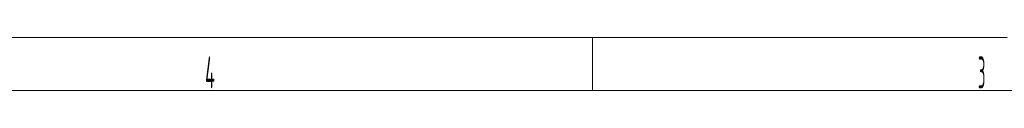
# Model space of a CAD drawing. Header units: millimetres. Extents: x 0 to 1189, y 0 to 841.
# Tile 8 of 23: x 906 to 999, y 5 to 10. Entities that reach past the tile are written whole.
import ezdxf

# ---------------------------------------------------------------- set-up
doc = ezdxf.new("R2010")
doc.units = ezdxf.units.MM
doc.layers.add('220', color=7, linetype='CONTINUOUS', true_color=0xffffff)
doc.styles.add('iso-1', font='isocp.shx')

msp = doc.modelspace()

# ---------------------------------------------------------------- linework, layer by layer
at = {"layer": '220', "color": 1, "linetype": 'Continuous', "lineweight": 13}
for p, q in [((999, 10), (10, 10)), ((959.813, 5), (959.813, 10))]:
    msp.add_line(p, q, dxfattribs=at)
at = {"layer": '220', "color": 30, "linetype": 'Continuous', "lineweight": 18}
msp.add_line((5, 5), (1184, 5), dxfattribs=at)

# ---------------------------------------------------------------- texts
at = {"layer": '220', "color": 1, "linetype": 'Continuous', "lineweight": 13, "char_height": 3, "attachment_point": 8, "line_spacing_factor": 0.963855, "style": 'iso-1'}
for s, insert in [('\\W0.4557;4', (923.67, 5.203)), ('\\W0.3667;3', (996.593, 5.203))]:
    msp.add_mtext(s, dxfattribs=dict(at, insert=insert))

doc.saveas('drawing.dxf')
